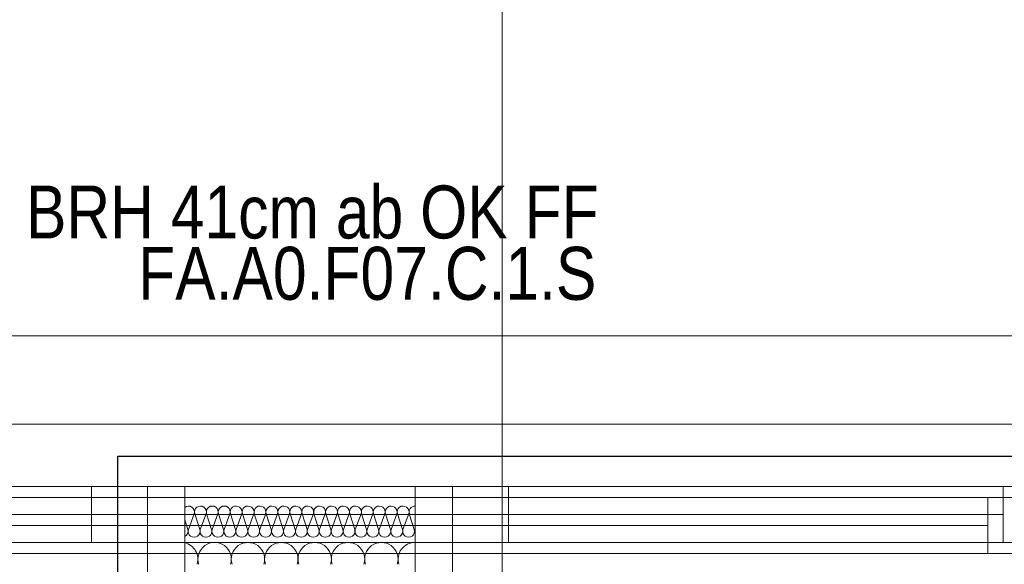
# Model space of a CAD drawing. Extents: x -620 to 300, y 62 to 1162.
# Tile 151 of 256: x -52 to -20, y 1004 to 1022. Entities that reach past the tile are written whole.
import ezdxf
from ezdxf.lldxf.tags import DXFTag

# ---------------------------------------------------------------- set-up
doc = ezdxf.new("R2010")
doc.units = 0
doc.layers.get('0').update_dxf_attribs({"lineweight": 13})
for name, color, linetype, lineweight, true_color in [('30 -33 Aussenwände- 7 Fassade_ Elemente', 7, 'Continuous', 9, 0x00aacc), ('70 -72 Beschriftung- 1 Beschriftung allgemein', 7, 'Continuous', 9, 0xff6633), ('70 -75 Raumstempel-2 Verweislinie', 7, 'Continuous', 9, 0xff6600), ('E_Leerrohr_Detailnummer', 1, 'Continuous', 25, 0xff0000)]:
    doc.layers.add(name, color=color, linetype=linetype, lineweight=lineweight, true_color=true_color)
doc.layers.add('Keine-1', color=7, linetype='Continuous', lineweight=15)
doc.styles.get("Standard").update_dxf_attribs({"font": 'ARIALN.TTF'})
tags = doc.linetypes.add('fein_strichliert-A06G94XS8I', pattern=[4, 1, -2, 1]).pattern_tags.tags
tags[8:9] = [DXFTag(74, 4), DXFTag(75, 0), DXFTag(340, '0'), DXFTag(46, 0.0), DXFTag(50, 0.0), DXFTag(44, 0.0), DXFTag(45, 0.0)]
tags[6:7] = [DXFTag(74, 4), DXFTag(75, 0), DXFTag(340, '0'), DXFTag(46, 0.0), DXFTag(50, 0.0), DXFTag(44, 0.0), DXFTag(45, 0.0)]
tags[4:5] = [DXFTag(74, 4), DXFTag(75, 0), DXFTag(340, '0'), DXFTag(46, 0.0), DXFTag(50, 0.0), DXFTag(44, 0.0), DXFTag(45, 0.0)]

# ---------------------------------------------------------------- blocks, each defined once
blk = doc.blocks.new('Referenz-A06G94XT8I')
at = {"layer": '30 -33 Aussenwände- 7 Fassade_ Elemente', "color": 0, "linetype": 'Continuous', "lineweight": -2, "ltscale": 0.13}
for p, q in [((38.02, 1011.393), (-124.18, 1011.393)), ((-67.886, 1006.553), (-18.555, 1006.553)), ((-49.78, 1006.553), (-47.98, 1006.553)), ((-49.78, 1004.753), (-49.78, 1006.553)), ((-47.98, 1006.553), (-47.98, 1004.753)), ((-47.98, 1006.553), (-46.78, 1006.553)), ((-47.98, 999.753), (-47.98, 1006.553)), ((-46.78, 1006.553), (-46.78, 999.753)), ((-39.38, 1006.553), (-38.18, 1006.553)), ((-39.38, 999.753), (-39.38, 1006.553)), ((-38.18, 1006.553), (-38.18, 999.753)), ((-38.18, 1006.553), (-36.38, 1006.553)), ((-38.18, 1004.753), (-38.18, 1006.553)), ((-36.38, 1006.553), (-36.38, 1004.753)), ((-46.662, 1005.173), (-46.478, 1005.673)), ((-46.459, 1005.673), (-46.298, 1005.173)), ((-46.279, 1005.173), (-46.095, 1005.673)), ((-46.076, 1005.673), (-45.915, 1005.173)), ((-46.076, 1005.673), (-45.915, 1005.173)), ((-45.896, 1005.173), (-45.712, 1005.673)), ((-45.896, 1005.173), (-45.712, 1005.673)), ((-45.693, 1005.673), (-45.532, 1005.173)), ((-45.693, 1005.673), (-45.532, 1005.173)), ((-45.513, 1005.173), (-45.329, 1005.673)), ((-45.31, 1005.673), (-45.149, 1005.173)), ((-45.13, 1005.173), (-44.946, 1005.673)), ((-44.927, 1005.673), (-44.766, 1005.173)), ((-44.747, 1005.173), (-44.562, 1005.673)), ((-44.544, 1005.673), (-44.383, 1005.173)), ((-44.364, 1005.173), (-44.179, 1005.673)), ((-44.161, 1005.673), (-44, 1005.173)), ((-43.981, 1005.173), (-43.796, 1005.673)), ((-43.778, 1005.673), (-43.617, 1005.173)), ((-43.598, 1005.173), (-43.413, 1005.673)), ((-43.395, 1005.673), (-43.234, 1005.173)), ((-43.215, 1005.173), (-43.03, 1005.673)), ((-43.012, 1005.673), (-42.851, 1005.173)), ((-42.832, 1005.173), (-42.647, 1005.673)), ((-42.629, 1005.673), (-42.468, 1005.173)), ((-42.449, 1005.173), (-42.264, 1005.673)), ((-42.246, 1005.673), (-42.085, 1005.173)), ((-42.066, 1005.173), (-41.881, 1005.673)), ((-41.863, 1005.673), (-41.702, 1005.173)), ((-41.683, 1005.173), (-41.498, 1005.673)), ((-41.48, 1005.673), (-41.319, 1005.173)), ((-41.3, 1005.173), (-41.115, 1005.673)), ((-41.096, 1005.673), (-40.936, 1005.173)), ((-40.917, 1005.173), (-40.732, 1005.673)), ((-40.713, 1005.673), (-40.553, 1005.173)), ((-40.534, 1005.173), (-40.349, 1005.673)), ((-40.33, 1005.673), (-40.17, 1005.173)), ((-40.151, 1005.173), (-39.966, 1005.673)), ((-40.151, 1005.173), (-39.966, 1005.673)), ((-39.947, 1005.673), (-39.787, 1005.173)), ((-39.947, 1005.673), (-39.787, 1005.173)), ((-39.768, 1005.173), (-39.583, 1005.673)), ((-39.564, 1005.673), (-39.404, 1005.173)), ((-46.78, 1005.48), (-46.681, 1005.173)), ((-18.555, 1004.753), (-67.886, 1004.753)), ((-47.98, 1004.753), (-49.78, 1004.753)), ((-36.38, 1004.753), (-38.18, 1004.753))]:
    blk.add_line(p, q, dxfattribs=at)
at = {"layer": '30 -33 Aussenwände- 7 Fassade_ Elemente', "color": 0, "lineweight": -2}
for p, q in [((-67.28, 1008.553), (-18.88, 1008.553)), ((-65.68, 1006.553), (-20.48, 1006.553)), ((-20.48, 1006.553), (-20.48, 1004.753)), ((-18.88, 1006.553), (-20.48, 1006.553)), ((-65.18, 1006.203), (-20.98, 1006.203)), ((-20.98, 1006.203), (-19.58, 1006.203)), ((-20.98, 1006.203), (-20.98, 1004.403)), ((-20.48, 1005.653), (-65.68, 1005.653)), ((-65.18, 1005.303), (-20.98, 1005.303)), ((-20.48, 1004.753), (-65.68, 1004.753)), ((-20.48, 1004.753), (-18.88, 1004.753)), ((-20.98, 1004.403), (-65.18, 1004.403)), ((-19.58, 1004.403), (-20.98, 1004.403))]:
    blk.add_line(p, q, dxfattribs=at)
at = {"layer": '30 -33 Aussenwände- 7 Fassade_ Elemente', "color": 0, "linetype": 'Continuous', "lineweight": -2, "ltscale": 0.13}
for centre, major_axis, end_param in [((-46.66, 1005.732), (0.182, -0.059), 2.55903), ((-46.277, 1005.732), (-0.112, 0.155), 1.254884), ((-46.277, 1005.732), (0.112, 0.155), 1.254884), ((-46.277, 1005.732), (0.182, -0.059), 1.254884), ((-45.894, 1005.732), (0.182, -0.059), 3.764652), ((-45.894, 1005.732), (-0.112, 0.155), 1.254884), ((-45.894, 1005.732), (0.112, 0.155), 1.254884), ((-45.894, 1005.732), (0.182, -0.059), 1.254884), ((-45.511, 1005.732), (0.182, -0.059), 3.764652), ((-45.511, 1005.732), (-0.112, 0.155), 1.254884), ((-45.511, 1005.732), (0.112, 0.155), 1.254884), ((-45.511, 1005.732), (0.182, -0.059), 1.254884), ((-45.128, 1005.732), (0.182, -0.059), 3.764652), ((-44.745, 1005.732), (0.182, -0.059), 3.764652), ((-44.362, 1005.732), (0.182, -0.059), 3.764652), ((-43.979, 1005.732), (0.182, -0.059), 3.764652), ((-43.596, 1005.732), (0.182, -0.059), 3.764652), ((-43.213, 1005.732), (0.182, -0.059), 3.764652), ((-42.829, 1005.732), (0.182, -0.059), 3.764652), ((-42.446, 1005.732), (0.182, -0.059), 3.764652), ((-42.063, 1005.732), (0.182, -0.059), 3.764652), ((-41.68, 1005.732), (0.182, -0.059), 3.764652), ((-41.297, 1005.732), (0.182, -0.059), 3.764652), ((-40.914, 1005.732), (0.182, -0.059), 3.764652), ((-40.531, 1005.732), (0.182, -0.059), 3.764652), ((-40.148, 1005.732), (0.182, -0.059), 3.764652), ((-40.148, 1005.732), (0.182, -0.059), 3.764652), ((-39.765, 1005.732), (0.182, -0.059), 3.764652), ((-39.765, 1005.732), (0.182, -0.059), 3.764652), ((-39.382, 1005.732), (0.003, 0.191), 1.896254), ((-46.863, 1005.115), (0.084, -0.172), 1.429595), ((-46.48, 1005.115), (-0.182, 0.059), 1.255075), ((-46.48, 1005.115), (0.112, -0.155), 1.255075), ((-46.097, 1005.115), (-0.182, 0.059), 3.765224), ((-46.097, 1005.115), (-0.182, 0.059), 1.255075), ((-46.097, 1005.115), (0.112, -0.155), 1.255075), ((-45.714, 1005.115), (-0.182, 0.059), 3.765224), ((-45.714, 1005.115), (-0.182, 0.059), 1.255075), ((-45.714, 1005.115), (0.112, -0.155), 1.255075), ((-45.331, 1005.115), (-0.182, 0.059), 3.765224), ((-44.948, 1005.115), (-0.182, 0.059), 3.765224), ((-44.565, 1005.115), (-0.182, 0.059), 3.765224), ((-44.182, 1005.115), (-0.182, 0.059), 3.765224), ((-43.799, 1005.115), (-0.182, 0.059), 3.765224), ((-43.416, 1005.115), (-0.182, 0.059), 3.765224), ((-43.033, 1005.115), (-0.182, 0.059), 3.765224), ((-42.65, 1005.115), (-0.182, 0.059), 3.765224), ((-42.267, 1005.115), (-0.182, 0.059), 3.765224), ((-41.884, 1005.115), (-0.182, 0.059), 3.765224), ((-41.501, 1005.115), (-0.182, 0.059), 3.765224), ((-41.118, 1005.115), (-0.182, 0.059), 3.765224), ((-40.735, 1005.115), (-0.182, 0.059), 3.765224), ((-40.352, 1005.115), (-0.182, 0.059), 3.765224), ((-39.969, 1005.115), (-0.182, 0.059), 3.765224), ((-39.969, 1005.115), (-0.182, 0.059), 3.765224), ((-39.586, 1005.115), (-0.182, 0.059), 3.765224), ((-46.894, 1004.218), (0.51, -0.164), 1.666411), ((-46.48, 1005.115), (-0.112, -0.155), 1.255075), ((-46.097, 1005.115), (-0.112, -0.155), 1.255075), ((-45.822, 1004.218), (0.315, 0.434), 1.254884), ((-45.714, 1005.115), (-0.112, -0.155), 1.255075), ((-44.749, 1004.218), (0.51, -0.164), 3.764652), ((-44.749, 1004.218), (0.315, 0.434), 1.254884), ((-43.677, 1004.218), (0.51, -0.164), 3.764652), ((-43.677, 1004.218), (0.315, 0.434), 1.254884), ((-42.604, 1004.218), (0.51, -0.164), 3.764652), ((-41.532, 1004.218), (0.51, -0.164), 3.764652), ((-41.532, 1004.218), (0.51, -0.164), 3.764652), ((-40.46, 1004.218), (0.51, -0.164), 3.764652), ((-40.46, 1004.218), (0.51, -0.164), 3.764652), ((-39.387, 1004.218), (0.007, 0.536), 1.896254), ((-45.822, 1004.218), (-0.315, 0.434), 1.254884), ((-45.822, 1004.218), (0.51, -0.164), 1.254884), ((-44.749, 1004.218), (-0.315, 0.434), 1.254884), ((-44.749, 1004.218), (0.51, -0.164), 1.254884), ((-43.677, 1004.218), (-0.315, 0.434), 1.254884), ((-43.677, 1004.218), (0.51, -0.164), 1.254884)]:
    blk.add_ellipse(centre, major_axis=major_axis, ratio=1, start_param=0, end_param=end_param, dxfattribs=at)
at = {"layer": '70 -75 Raumstempel-2 Verweislinie', "color": 0, "linetype": 'Continuous', "lineweight": -2, "ltscale": 0.13}
blk.add_line((-36.581, 1104.393), (-36.581, 988.603), dxfattribs=at)
at = {"layer": 'Keine-1', "color": 0, "linetype": 'fein_strichliert-A06G94XS8I', "lineweight": -2, "ltscale": 0.13}
blk.add_line((-538.631, 1011.393), (76.501, 1011.393), dxfattribs=at)
at = {"layer": '30 -33 Aussenwände- 7 Fassade_ Elemente', "color": 0, "linetype": 'Continuous', "lineweight": -2, "ltscale": 0.13, "insert": (-51.879, 1016.214), "char_height": 1.7, "attachment_point": 1}
blk.add_mtext('{\\fArial Narrow;BRH 41cm ab OK FF}', dxfattribs=at)
at = {"layer": '70 -72 Beschriftung- 1 Beschriftung allgemein', "color": 0, "linetype": 'Continuous', "lineweight": -2, "ltscale": 0.13, "insert": (-48.275, 1014.245), "char_height": 1.7, "attachment_point": 1}
blk.add_mtext('{\\fArial Narrow;FA.A0.F07.C.1.S}', dxfattribs=at)
blk = doc.blocks.new('Polygon-A06G952R8I')
at = {"color": 0, "linetype": 'ByBlock', "lineweight": -2, "ltscale": 0.25}
for p, q in [((-48.929, 953.26), (-48.929, 1007.522)), ((-48.929, 1007.522), (43.812, 1007.522))]:
    blk.add_line(p, q, dxfattribs=at)

msp = doc.modelspace()

# ---------------------------------------------------------------- block references
at = {"color": 8, "lineweight": 13, "ltscale": 0.13, "true_color": 0x808080}
msp.add_blockref('Referenz-A06G94XT8I', (0, 0), dxfattribs=at)
at = {"layer": 'E_Leerrohr_Detailnummer', "ltscale": 0.25}
msp.add_blockref('Polygon-A06G952R8I', (0, 0), dxfattribs=at)

doc.saveas('drawing.dxf')
